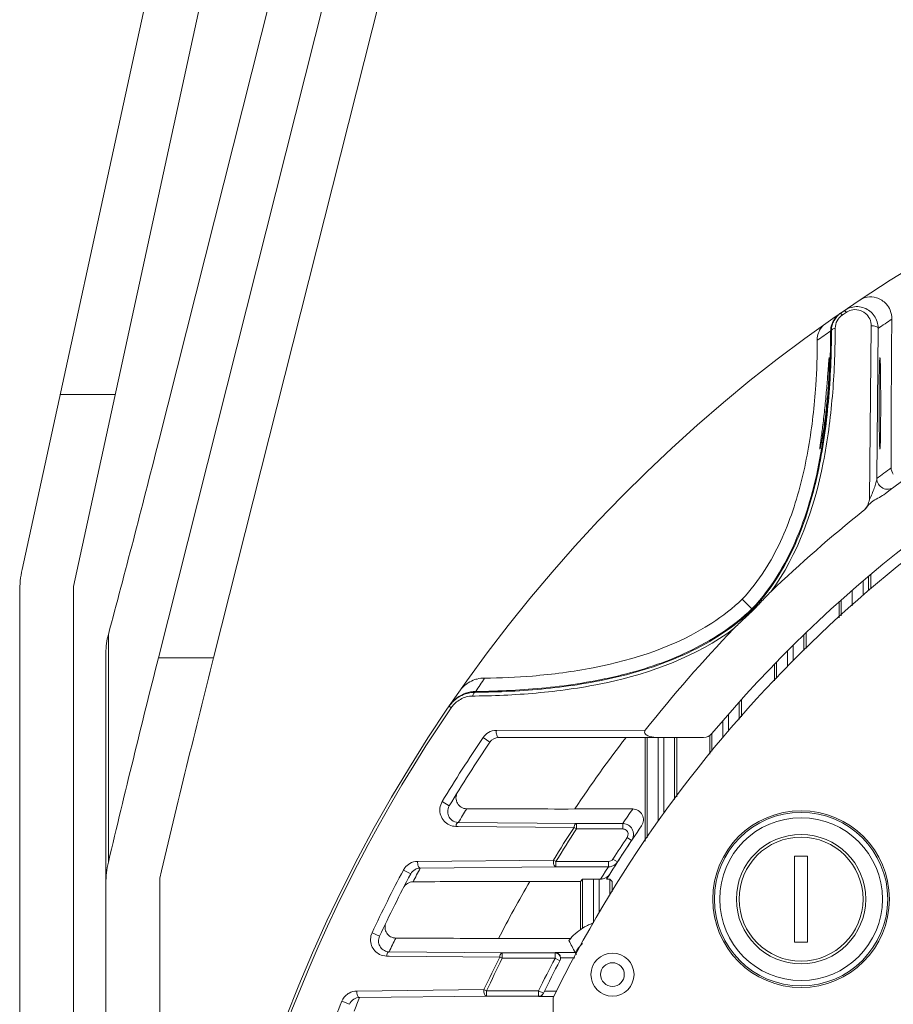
# Model space of a CAD drawing. Header units: millimetres. Extents: x 29170 to 33192, y 36 to 3108.
# Tile 81 of 256: x 29381 to 29462, y 2120 to 2212. Entities that reach past the tile are written whole.
import ezdxf

# ---------------------------------------------------------------- set-up
doc = ezdxf.new("R2010")
doc.units = ezdxf.units.MM
doc.layers.add('细实线', color=7, linetype='Continuous', lineweight=13)

msp = doc.modelspace()

# ---------------------------------------------------------------- linework, layer by layer
at = {"layer": '细实线'}
for p, q in [((29380.773, 2160.772), (29405.522, 2274.62)), ((29410.408, 2273.558), (29385.545, 2159.185)), ((29393.413, 2172.56), (29413.004, 2250.201)), ((29393.413, 2152.56), (29413.004, 2230.201)), ((29417.889, 2229.277), (29398.531, 2152.56)), ((29457.096, 2184.802), (29456.725, 2184.548)), ((29457.096, 2184.802), (29457.158, 2184.711)), ((29456.725, 2184.548), (29456.858, 2184.354)), ((29457.158, 2184.711), (29457.228, 2184.607)), ((29455.786, 2182.875), (29455.865, 2182.928)), ((29456.212, 2182.922), (29456.213, 2183.139)), ((29459.551, 2183.353), (29459.394, 2167.254)), ((29460.198, 2183.133), (29460.075, 2169.209)), ((29384.302, 2177.005), (29389.418, 2177.005)), ((29459.303, 2160.135), (29459.303, 2158.818)), ((29459.513, 2160.311), (29459.513, 2158.983)), ((29385.545, 2034.186), (29385.545, 2159.185)), ((29458.803, 2159.47), (29458.803, 2159.71)), ((29458.803, 2158.362), (29458.803, 2159.47)), ((29380.545, 2034.186), (29380.545, 2158.648)), ((29457.777, 2157.407), (29457.777, 2158.825)), ((29448.549, 2157.059), (29447.589, 2158.018)), ((29456.576, 2156.289), (29456.576, 2157.762)), ((29456.777, 2156.476), (29456.777, 2157.879)), ((29388.775, 2154.743), (29388.775, 2133.614)), ((29453.312, 2154.721), (29453.312, 2153.251)), ((29453.513, 2154.915), (29453.513, 2153.438)), ((29452.312, 2153.742), (29452.312, 2152.321)), ((29388.545, 2026.842), (29388.545, 2153.014)), ((29451.777, 2151.752), (29451.777, 2153.209)), ((29393.413, 2152.56), (29398.531, 2152.56)), ((29450.576, 2150.437), (29450.576, 2151.988)), ((29450.777, 2150.657), (29450.777, 2152.195)), ((29422.853, 2149.448), (29422.8, 2149.369)), ((29422.807, 2149.024), (29422.593, 2149.021)), ((29447.312, 2148.479), (29447.312, 2146.861)), ((29447.513, 2148.703), (29447.513, 2147.081)), ((29420.579, 2147.938), (29420.385, 2148.071)), ((29446.312, 2145.766), (29446.312, 2147.346)), ((29445.777, 2146.728), (29445.777, 2145.18)), ((29438.584, 2145.849), (29424.781, 2145.836)), ((29444.777, 2143.897), (29444.777, 2145.544)), ((29424.171, 2144.745), (29423.537, 2145.173)), ((29425, 2145.185), (29444.007, 2145.185)), ((29438.576, 2135.57), (29438.576, 2145.185)), ((29438.777, 2135.879), (29438.777, 2145.185)), ((29439.777, 2145.185), (29439.777, 2137.415)), ((29440.312, 2138.125), (29440.312, 2145.185)), ((29441.312, 2145.185), (29441.312, 2139.417)), ((29441.513, 2145.185), (29441.513, 2139.677)), ((29444.576, 2143.637), (29444.576, 2145.364)), ((29420.4, 2138.837), (29419.745, 2139.232)), ((29437.421, 2138.547), (29432.054, 2138.547)), ((29421.242, 2137.296), (29432.203, 2137.194)), ((29421.013, 2136.931), (29421.238, 2136.929)), ((29421.238, 2136.929), (29431.98, 2136.837)), ((29431.981, 2136.838), (29432.203, 2136.694)), ((29432.203, 2136.694), (29432.203, 2137.194)), ((29432.203, 2137.194), (29436.496, 2137.194)), ((29432.205, 2136.694), (29436.496, 2136.694)), ((29436.496, 2137.194), (29436.496, 2136.694)), ((29436.008, 2133.635), (29437.326, 2135.636)), ((29437.326, 2135.636), (29436.911, 2135.915)), ((29430.076, 2133.813), (29417.478, 2133.685)), ((29430.303, 2133.677), (29430.077, 2133.815)), ((29430.303, 2133.177), (29430.303, 2133.677)), ((29435.168, 2133.677), (29430.304, 2133.677)), ((29435.168, 2133.177), (29435.168, 2133.677)), ((29436.008, 2133.635), (29435.588, 2133.906)), ((29452.445, 2134.185), (29452.445, 2126.185)), ((29453.645, 2134.185), (29452.445, 2134.185)), ((29453.645, 2126.185), (29453.645, 2134.185)), ((29416.823, 2132.519), (29416.147, 2132.878)), ((29430.302, 2133.177), (29417.71, 2133.058)), ((29435.168, 2133.177), (29430.302, 2133.177)), ((29434.686, 2132.423), (29434.907, 2132.771)), ((29434.907, 2132.771), (29435.168, 2133.177)), ((29393.545, 2132.145), (29393.545, 2026.842)), ((29427.882, 2131.824), (29432.576, 2131.824)), ((29432.576, 2131.824), (29432.777, 2132.025)), ((29432.576, 2127.354), (29432.576, 2131.824)), ((29432.777, 2132.025), (29432.777, 2127.5)), ((29433.777, 2132.042), (29433.777, 2127.978)), ((29434.312, 2132.042), (29433.777, 2132.042)), ((29434.312, 2128.925), (29434.312, 2132.042)), ((29434.446, 2132.042), (29434.669, 2132.397)), ((29434.669, 2132.397), (29434.686, 2132.423)), ((29435.312, 2130.555), (29435.312, 2132.025)), ((29435.312, 2132.025), (29435.513, 2131.824)), ((29435.513, 2131.824), (29435.513, 2130.864)), ((29413.932, 2126.748), (29413.24, 2127.074)), ((29424.983, 2126.547), (29431.686, 2126.547)), ((29452.445, 2126.185), (29453.645, 2126.185)), ((29414.584, 2124.908), (29414.821, 2124.906)), ((29414.821, 2124.906), (29425.086, 2124.812)), ((29414.825, 2125.298), (29425.323, 2125.194)), ((29425.086, 2124.813), (29425.323, 2124.694)), ((29425.323, 2124.694), (29425.323, 2125.194)), ((29425.323, 2125.194), (29430.219, 2125.194)), ((29425.325, 2124.694), (29430.219, 2124.694)), ((29430.219, 2125.194), (29430.219, 2124.694)), ((29430.219, 2124.694), (29430.662, 2124.462)), ((29432.096, 2125.229), (29430.237, 2125.229)), ((29432.044, 2124.729), (29430.733, 2124.729)), ((29423.621, 2121.788), (29411.834, 2121.663)), ((29423.861, 2121.677), (29423.621, 2121.789)), ((29423.861, 2121.177), (29412.078, 2121.06)), ((29423.861, 2121.177), (29423.861, 2121.677)), ((29428.69, 2121.177), (29423.861, 2121.177)), ((29428.69, 2121.677), (29423.863, 2121.677)), ((29428.69, 2121.177), (29428.673, 2121.142)), ((29428.673, 2121.142), (29430.104, 2121.142)), ((29428.69, 2121.677), (29428.69, 2121.177)), ((29429.14, 2121.457), (29428.69, 2121.677)), ((29429.23, 2121.642), (29430.375, 2121.642)), ((29430.045, 2017.339), (29430.045, 2121.031)), ((29411.148, 2120.429), (29410.441, 2120.719))]:
    msp.add_line(p, q, dxfattribs=at)
for centre, radius in [((29453.045, 2130.185), 8.2), ((29453.045, 2130.185), 8.045), ((29453.045, 2130.185), 7.548), ((29453.045, 2130.185), 6), ((29453.045, 2130.185), 5.75), ((29435.545, 2123.185), 2), ((29435.545, 2123.185), 1.1)]:
    msp.add_circle(centre, radius, dxfattribs=at)
for centre, radius, start, end in [((29536.045, 2069.185), 140, 4.5118, 175.47238), ((29458.225, 2183.145), 2.005, 105.28065, 124.27522), ((29457.791, 2182.847), 2.006, 142.82313, 161.01333), ((29536.045, 2069.185), 140, 124.5493, 124.916), ((29457.845, 2182.914), 1.98, 151.49392, 165.36367), ((29457.788, 2182.846), 2.005, 136.2053, 142.75267), ((29457.798, 2182.837), 2.018, 131.48825, 136.2119), ((29457.782, 2182.855), 1.994, 124.56277, 131.49779), ((29457.705, 2183.123), 1.494, 124.52638, 126.8905), ((29536.045, 2069.185), 139.765, 124.32731, 124.51112), ((29458.18, 2183.147), 2.018, 359.59771, 35.03132), ((29538.045, 2069.185), 138.001, 123.70367, 124.33991), ((29457.801, 2182.847), 2.016, 161.11392, 179.21534), ((29457.844, 2182.917), 1.978, 165.42011, 179.66939), ((29457.687, 2183.133), 1.474, 151.49404, 179.75037), ((29538.715, 2059.863), 148.354, 123.98598, 124.56964), ((29370.414, 2183.154), 85.373, 358.17457, 359.81217), ((29376.684, 2182.98), 79.1, 357.86386, 358.15629), ((29381.604, 2182.772), 74.176, 355.67035, 357.88245), ((29536.045, 2069.185), 119, 115.48801, 140.08379), ((29388.18, 2182.29), 67.583, 354.81625, 355.6569), ((29536.045, 2069.185), 118, 116.61106, 153.93616), ((29536.052, 2069.17), 124.017, 123.13591, 127.31635), ((29535.744, 2069.016), 125.556, 126.30413, 127.06132), ((29461.076, 2169.209), 1, 180.01013, 306.83211), ((29536.045, 2069.185), 124, 128.526, 133.79615), ((29390.545, 2158.648), 10, 167.73523, 180), ((29536.045, 2069.185), 124, 136.02869, 141.81105), ((29423.598, 2147.964), 2.704, 126.57666, 144.97753), ((29546.649, 2067.635), 148.387, 145.96354, 146.54048), ((29422.837, 2146.408), 2.961, 105.047, 132.46249), ((29422.914, 2146.442), 3.008, 109.31704, 127.45273), ((29422.914, 2146.426), 3.023, 91.1697, 109.21735), ((29422.834, 2146.41), 2.959, 95.51649, 105.01726), ((29422.833, 2146.422), 2.946, 90.64645, 95.51818), ((29422.866, 2146.377), 3.004, 132.47387, 145.68038), ((29422.89, 2146.463), 2.975, 141.34178, 145.66802), ((29422.928, 2146.432), 3.025, 132.39329, 141.33624), ((29422.653, 2146.523), 2.511, 132.44067, 144.3716), ((29422.912, 2146.45), 3, 127.51771, 132.39606), ((29422.625, 2146.553), 2.469, 104.99687, 132.42994), ((29422.62, 2146.562), 2.459, 90.63163, 104.94889), ((29536.045, 2069.185), 139.765, 145.70416, 173.46892), ((29422.63, 2146.539), 2.483, 144.37166, 145.69558), ((29424.783, 2144.334), 1.502, 90.05663, 120.02274), ((29444.007, 2146.185), 1, 270, 320.08379), ((29536.045, 2069.185), 135.765, 145.96484, 148.93972), ((29536.045, 2069.185), 135, 145.96484, 148.93972), ((29425, 2144.185), 1, 90, 145.96484), ((29526.855, 2075.758), 113.709, 142.36911, 146.48258), ((29536.045, 2068.185), 134.001, 148.31385, 148.95229), ((29430.733, 3665.391), 1526.845, 269.672988, 270.049575), ((29536.046, 2070.184), 120.001, 145.27206, 146.05436), ((29437.42, 2137.547), 1, 325.26846, 89.98613), ((29421.256, 2138.276), 0.98, 258.44149, 269.17285), ((29536.045, 2069.185), 124.122, 146.97229, 148.62208), ((29536.045, 2069.185), 123.857, 146.97115, 148.6208), ((29536.045, 2069.185), 119, 145.27224, 148.11826), ((29436.496, 2136.194), 0.5, 326.05471, 51.7441), ((29436.492, 2136.192), 1.005, 19.64258, 36.1869), ((29436.49, 2136.193), 1.007, 2.14531, 19.54368), ((29536.045, 2069.185), 119.5, 146.05445, 147.2077), ((29436.501, 2136.19), 0.994, 326.06308, 330.56559), ((29436.49, 2136.197), 1.007, 330.56998, 344.00988), ((29436.492, 2136.195), 1.005, 344.10709, 2.04611), ((29397.086, 2131.643), 8.542, 166.6584, 179.98294), ((29417.494, 2132.156), 1.529, 90.61427, 119.61407), ((29435.167, 2134.178), 1.001, 320.06646, 327.20335), ((29536.045, 2069.185), 135.765, 152.02183, 154.76149), ((29417.473, 2132.173), 1.502, 149.67655, 152.02), ((29417.486, 2132.166), 1.516, 142.83287, 149.67641), ((29536.045, 2070.185), 134, 152.01744, 152.62907), ((29435.167, 2134.184), 1.007, 270.06158, 289.27695), ((29435.167, 2134.178), 1.002, 289.35103, 297.74764), ((29536.045, 2069.185), 135, 152.02183, 154.76149), ((29513.539, 2081.331), 99.432, 149.48144, 152.95141), ((29434.457, 2133.028), 0.984, 288.6063, 305.31216), ((29435.57, 2123.157), 5.163, 122.73823, 141.85319), ((29536.045, 2068.185), 134.001, 154.16897, 154.7727), ((29423.731, 3474.852), 1348.306, 269.647392, 270.053202), ((29435.545, 2123.185), 4.009, 134.08395, 149.35093), ((29414.84, 2126.28), 0.982, 263.56995, 269.14252), ((29536.045, 2069.185), 124.122, 153.37422, 154.92545), ((29536.045, 2069.185), 123.857, 153.3734, 154.92449), ((29536.045, 2069.185), 119.5, 152.32169, 153.94344), ((29430.219, 2124.694), 0.5, 332.32439, 45.90241), ((29445.845, 2133.064), 15.825, 209.67617, 210.4623), ((29536.045, 2069.185), 119, 152.32164, 153.94344), ((29411.852, 2120.134), 1.53, 119.17806, 125.87175), ((29411.851, 2120.137), 1.526, 90.64536, 119.18107), ((29536.045, 2070.185), 134.001, 157.68729, 158.27186), ((29428.664, 2121.657), 0.515, 271.02241, 333.91625), ((29428.691, 2121.677), 0.5, 269.98014, 333.94932), ((29536.045, 2069.185), 135.765, 157.69216, 160.31583)]:
    msp.add_arc(centre, radius, start, end, dxfattribs=at)
msp.add_ellipse((29460.359, 2176.185), major_axis=(0, 4.25), ratio=0.017455, dxfattribs=at)
for centre, major_axis, ratio, start_param, end_param in [((29393.413, 2272.56), (38.282, 199.959), 0.105439, -2.180534, -2.074212), ((29393.413, 2052.56), (38.282, 199.959), 0.105439, 1.067381, 1.173703), ((29398.531, 2052.56), (38.282, 199.959), 0.105439, 1.067381, 1.181726), ((29433.777, 2132.025), (1, 0), 0.017455, 1.570796, 3.124139), ((29434.312, 2132.025), (1, 0), 0.017455, 1.436724, 1.570796), ((29434.312, 2132.025), (1, 0), 0.017455, 0.017453, 0.816157)]:
    msp.add_ellipse(centre, major_axis=major_axis, ratio=ratio, start_param=start_param, end_param=end_param, dxfattribs=at)
for points, knots in [([(29458.508, 2185.753), (29458.71, 2185.888), (29459.216, 2186.088), (29460.13, 2186.032), (29460.905, 2185.533), (29461.373, 2184.787), (29461.472, 2184.269), (29461.468, 2183.99)], [0, 0, 0, 0, 0.174237, 0.377802, 0.635051, 0.79968, 1, 1, 1, 1]), ([(29457.68, 2184.816), (29457.914, 2184.88), (29458.406, 2184.889), (29459.041, 2184.568), (29459.458, 2184.022), (29459.553, 2183.575), (29459.551, 2183.353)], [0, 0, 0, 0, 0.267166, 0.515664, 0.755656, 1, 1, 1, 1]), ([(29457.697, 2185.079), (29458.089, 2185.186), (29458.945, 2185.148), (29459.61, 2184.622), (29459.833, 2184.305)], [0, 0, 0, 0, 0.512387, 1, 1, 1, 1]), ([(29461.468, 2183.99), (29461.454, 2182.947), (29461.412, 2178.35), (29461.407, 2173.753), (29461.406, 2170.2)], [0, 0, 0, 0, 0.226939, 1, 1, 1, 1]), ([(29448.549, 2157.059), (29450.205, 2158.799), (29452.744, 2162.906), (29454.751, 2169.6), (29455.689, 2176.299), (29455.859, 2180.735), (29455.865, 2182.928)], [0, 0, 0, 0, 0.262556, 0.515405, 0.760289, 1, 1, 1, 1]), ([(29454.711, 2182.848), (29454.745, 2182.922), (29454.894, 2183.192), (29455.113, 2183.422), (29455.297, 2183.552)], [0, 0, 0, 0, 0.267372, 1, 1, 1, 1]), ([(29455.865, 2182.928), (29455.867, 2182.953), (29455.932, 2183.089), (29456.097, 2183.123), (29456.213, 2183.139)], [0, 0, 0, 0, 0.174577, 1, 1, 1, 1]), ([(29460.198, 2183.133), (29460.195, 2183.225), (29459.921, 2183.372), (29459.697, 2183.373), (29459.551, 2183.353)], [0, 0, 0, 0, 0.383974, 1, 1, 1, 1]), ([(29449.665, 2160.683), (29450.768, 2162.395), (29452.452, 2166.147), (29453.844, 2171.992), (29454.434, 2177.313), (29454.56, 2180.633), (29454.537, 2182.023)], [0, 0, 0, 0, 0.275866, 0.550405, 0.8116, 1, 1, 1, 1]), ([(29450.225, 2158.689), (29452.795, 2162.152), (29454.951, 2168.459), (29456.036, 2176.778), (29456.199, 2180.89), (29456.212, 2182.922)], [0, 0, 0, 0, 0.512382, 0.758565, 1, 1, 1, 1]), ([(29454.537, 2182.023), (29454.536, 2182.1), (29454.548, 2182.382), (29454.624, 2182.661), (29454.711, 2182.848)], [0, 0, 0, 0, 0.270222, 1, 1, 1, 1]), ([(29455.291, 2176.185), (29455.318, 2176.461), (29455.369, 2177.002), (29455.437, 2177.788), (29455.495, 2178.513), (29455.543, 2179.149), (29455.577, 2179.612), (29455.601, 2179.92), (29455.615, 2180.099), (29455.629, 2180.236), (29455.637, 2180.345), (29455.651, 2180.394), (29455.651, 2180.435), (29455.659, 2180.435)], [0, 0, 0, 0, 0.194646, 0.381891, 0.554573, 0.70606, 0.830508, 0.881038, 0.923097, 0.956275, 0.980251, 0.994829, 1, 1, 1, 1]), ([(29455.659, 2180.435), (29455.666, 2180.435), (29455.664, 2180.393), (29455.673, 2180.346), (29455.672, 2180.236), (29455.674, 2180.099), (29455.672, 2179.92), (29455.666, 2179.613), (29455.65, 2179.149), (29455.62, 2178.513), (29455.576, 2177.787), (29455.516, 2177.001), (29455.467, 2176.461), (29455.44, 2176.185)], [0, 0, 0, 0, 0.005045, 0.019499, 0.043362, 0.076441, 0.118422, 0.168894, 0.293301, 0.444849, 0.617681, 0.805131, 1, 1, 1, 1]), ([(29454.788, 2171.935), (29454.781, 2171.935), (29454.788, 2171.979), (29454.785, 2172.025), (29454.8, 2172.136), (29454.816, 2172.273), (29454.84, 2172.453), (29454.882, 2172.76), (29454.945, 2173.223), (29455.028, 2173.859), (29455.118, 2174.583), (29455.207, 2175.368), (29455.263, 2175.909), (29455.291, 2176.185)], [0, 0, 0, 0, 0.004893, 0.019328, 0.043297, 0.076578, 0.118818, 0.169562, 0.294397, 0.446056, 0.618655, 0.805651, 1, 1, 1, 1]), ([(29455.44, 2176.185), (29455.413, 2175.909), (29455.355, 2175.367), (29455.257, 2174.581), (29455.154, 2173.857), (29455.053, 2173.222), (29454.972, 2172.76), (29454.912, 2172.453), (29454.876, 2172.273), (29454.844, 2172.135), (29454.822, 2172.026), (29454.801, 2171.977), (29454.795, 2171.935), (29454.788, 2171.935)], [0, 0, 0, 0, 0.193625, 0.379929, 0.551945, 0.703254, 0.828091, 0.878997, 0.921507, 0.955162, 0.979593, 0.99456, 1, 1, 1, 1]), ([(29455.486, 2176.184), (29455.454, 2175.829), (29455.312, 2174.401), (29455.119, 2172.978), (29454.939, 2171.915)], [0, 0, 0, 0, 0.24852, 1, 1, 1, 1]), ([(29454.939, 2171.915), (29454.496, 2169.29), (29453.192, 2163.985), (29450.403, 2159.128), (29448.49, 2157.118)], [0, 0, 0, 0, 0.489622, 1, 1, 1, 1]), ([(29460.075, 2169.209), (29460.071, 2169.069), (29459.987, 2168.768), (29459.776, 2168.112), (29459.564, 2167.599), (29459.394, 2167.254)], [0, 0, 0, 0, 0.201503, 0.444838, 1, 1, 1, 1]), ([(29460.871, 2167.8), (29460.696, 2167.667), (29460.315, 2167.443), (29459.822, 2167.198), (29459.466, 2166.934), (29459.175, 2166.604), (29458.981, 2166.331), (29458.809, 2166.194)], [0, 0, 0, 0, 0.25004, 0.500197, 0.625244, 0.750286, 1, 1, 1, 1]), ([(29458.809, 2166.194), (29458.972, 2166.324), (29459.232, 2166.662), (29459.345, 2167.059), (29459.394, 2167.254)], [0, 0, 0, 0, 0.509828, 1, 1, 1, 1]), ([(29450.225, 2158.689), (29449.944, 2158.42), (29449.417, 2157.844), (29448.882, 2157.278), (29448.61, 2156.998)], [0, 0, 0, 0, 0.5, 1, 1, 1, 1]), ([(29448.549, 2157.059), (29446.812, 2155.402), (29442.764, 2152.791), (29436.109, 2150.636), (29429.423, 2149.599), (29424.991, 2149.39), (29422.8, 2149.369)], [0, 0, 0, 0, 0.262459, 0.515607, 0.760534, 1, 1, 1, 1]), ([(29448.49, 2157.118), (29446.762, 2155.469), (29442.734, 2152.87), (29436.109, 2150.721), (29429.451, 2149.682), (29425.036, 2149.47), (29422.853, 2149.448)], [0, 0, 0, 0, 0.262227, 0.5154, 0.760419, 1, 1, 1, 1]), ([(29448.61, 2156.998), (29448.312, 2156.709), (29447.707, 2156.138), (29447.092, 2155.578), (29446.803, 2155.278)], [0, 0, 0, 0, 0.499999, 1, 1, 1, 1]), ([(29448.542, 2157.052), (29448.543, 2157.049), (29448.556, 2157.057), (29448.568, 2157.04), (29448.586, 2157.022), (29448.601, 2157.007), (29448.61, 2156.998)], [0, 0, 0, 0, 0.103947, 0.295468, 0.595577, 1, 1, 1, 1]), ([(29444.758, 2155.793), (29441.471, 2153.651), (29435.756, 2151.791), (29428.537, 2150.849), (29425.162, 2150.69), (29423.683, 2150.69)], [0, 0, 0, 0, 0.537829, 0.797348, 1, 1, 1, 1]), ([(29446.803, 2155.278), (29443.369, 2152.711), (29437.167, 2150.431), (29428.907, 2149.249), (29424.825, 2149.05), (29422.807, 2149.024)], [0, 0, 0, 0, 0.512601, 0.758778, 1, 1, 1, 1]), ([(29421.987, 2150.135), (29422.044, 2150.178), (29422.288, 2150.345), (29422.559, 2150.473), (29422.773, 2150.544)], [0, 0, 0, 0, 0.238707, 1, 1, 1, 1]), ([(29422.773, 2150.544), (29422.842, 2150.567), (29423.138, 2150.653), (29423.448, 2150.69), (29423.683, 2150.69)], [0, 0, 0, 0, 0.236929, 1, 1, 1, 1]), ([(29422.593, 2149.021), (29422.599, 2149.068), (29422.624, 2149.195), (29422.709, 2149.364), (29422.8, 2149.369)], [0, 0, 0, 0, 0.338926, 1, 1, 1, 1]), ([(29425, 2145.185), (29424.908, 2145.185), (29424.756, 2145.464), (29424.76, 2145.688), (29424.781, 2145.836)], [0, 0, 0, 0, 0.380975, 1, 1, 1, 1]), ([(29438.584, 2145.849), (29438.545, 2145.8), (29438.492, 2145.67), (29438.59, 2145.49), (29438.744, 2145.381), (29438.973, 2145.275), (29439.28, 2145.204), (29439.531, 2145.185), (29439.656, 2145.185)], [0, 0, 0, 0, 0.124212, 0.249035, 0.374255, 0.49945, 0.749645, 1, 1, 1, 1]), ([(29421.176, 2140.11), (29421.079, 2139.953), (29420.976, 2139.586), (29421.12, 2139.054), (29421.498, 2138.669), (29421.846, 2138.572), (29422.019, 2138.571)], [0, 0, 0, 0, 0.262843, 0.511723, 0.753516, 1, 1, 1, 1]), ([(29419.745, 2139.232), (29419.523, 2138.863), (29419.417, 2137.92), (29420.04, 2137.24), (29420.393, 2137.073)], [0, 0, 0, 0, 0.524833, 1, 1, 1, 1]), ([(29420.4, 2138.837), (29420.301, 2138.672), (29420.205, 2138.3), (29420.311, 2137.939), (29420.395, 2137.795)], [0, 0, 0, 0, 0.536093, 1, 1, 1, 1]), ([(29420.395, 2137.795), (29420.432, 2137.733), (29420.596, 2137.508), (29420.858, 2137.357), (29421.059, 2137.316)], [0, 0, 0, 0, 0.258184, 1, 1, 1, 1]), ([(29421.242, 2137.296), (29421.215, 2137.295), (29421.069, 2137.229), (29421.03, 2137.053), (29421.013, 2136.931)], [0, 0, 0, 0, 0.177622, 1, 1, 1, 1]), ([(29432.203, 2137.194), (29432.177, 2137.193), (29432.036, 2137.128), (29431.999, 2136.958), (29431.981, 2136.838)], [0, 0, 0, 0, 0.176257, 1, 1, 1, 1]), ([(29417.71, 2133.058), (29417.619, 2133.061), (29417.464, 2133.319), (29417.461, 2133.542), (29417.478, 2133.685)], [0, 0, 0, 0, 0.387598, 1, 1, 1, 1]), ([(29430.077, 2133.815), (29430.057, 2133.742), (29430.065, 2133.588), (29430.105, 2133.367), (29430.211, 2133.181), (29430.303, 2133.177)], [0, 0, 0, 0, 0.31662, 0.616513, 1, 1, 1, 1]), ([(29417.71, 2133.058), (29417.544, 2133.056), (29417.181, 2132.961), (29416.913, 2132.689), (29416.823, 2132.519)], [0, 0, 0, 0, 0.463811, 1, 1, 1, 1]), ([(29417.046, 2131.792), (29416.87, 2131.79), (29416.503, 2131.69), (29416.24, 2131.411), (29416.155, 2131.246)], [0, 0, 0, 0, 0.486304, 1, 1, 1, 1]), ([(29427.882, 2131.824), (29426.96, 2131.824), (29423.348, 2131.822), (29419.736, 2131.813), (29417.046, 2131.792)], [0, 0, 0, 0, 0.255303, 1, 1, 1, 1]), ([(29435.284, 2132.497), (29435.271, 2132.476), (29435.2, 2132.373), (29435.108, 2132.283), (29435.026, 2132.224)], [0, 0, 0, 0, 0.194741, 1, 1, 1, 1]), ([(29414.54, 2128.02), (29414.463, 2127.862), (29414.396, 2127.506), (29414.566, 2127.009), (29414.939, 2126.659), (29415.27, 2126.573), (29415.433, 2126.572)], [0, 0, 0, 0, 0.263282, 0.513035, 0.754956, 1, 1, 1, 1]), ([(29433.777, 2127.978), (29433.652, 2127.932), (29433.471, 2127.858), (29433.244, 2127.751), (29433.097, 2127.674), (29432.973, 2127.61), (29432.876, 2127.548), (29432.816, 2127.528), (29432.785, 2127.495), (29432.777, 2127.499)], [0, 0, 0, 0, 0.360873, 0.527923, 0.678769, 0.808312, 0.909705, 0.975541, 1, 1, 1, 1]), ([(29413.24, 2127.074), (29413.068, 2126.711), (29413.034, 2125.844), (29413.611, 2125.226), (29413.937, 2125.064)], [0, 0, 0, 0, 0.524464, 1, 1, 1, 1]), ([(29413.932, 2126.748), (29413.862, 2126.6), (29413.799, 2126.284), (29413.882, 2125.977), (29413.948, 2125.849)], [0, 0, 0, 0, 0.530248, 1, 1, 1, 1]), ([(29413.948, 2125.849), (29414.024, 2125.7), (29414.249, 2125.441), (29414.57, 2125.322), (29414.73, 2125.304)], [0, 0, 0, 0, 0.509072, 1, 1, 1, 1]), ([(29414.825, 2125.298), (29414.796, 2125.297), (29414.641, 2125.227), (29414.6, 2125.039), (29414.584, 2124.908)], [0, 0, 0, 0, 0.180045, 1, 1, 1, 1]), ([(29425.323, 2125.194), (29425.295, 2125.193), (29425.143, 2125.124), (29425.102, 2124.94), (29425.086, 2124.813)], [0, 0, 0, 0, 0.179332, 1, 1, 1, 1]), ([(29430.237, 2125.229), (29430.274, 2125.228), (29430.428, 2125.208), (29430.573, 2125.112), (29430.639, 2125.014)], [0, 0, 0, 0, 0.235731, 1, 1, 1, 1]), ([(29423.621, 2121.789), (29423.605, 2121.717), (29423.615, 2121.569), (29423.659, 2121.353), (29423.771, 2121.18), (29423.861, 2121.177)], [0, 0, 0, 0, 0.316117, 0.612375, 1, 1, 1, 1]), ([(29412.078, 2121.06), (29411.898, 2121.057), (29411.502, 2120.945), (29411.228, 2120.624), (29411.148, 2120.429)], [0, 0, 0, 0, 0.460779, 1, 1, 1, 1]), ([(29412.078, 2121.06), (29411.988, 2121.063), (29411.827, 2121.303), (29411.82, 2121.524), (29411.834, 2121.663)], [0, 0, 0, 0, 0.390936, 1, 1, 1, 1])]:
    msp.add_open_spline(points, degree=3, knots=knots, dxfattribs=at)
for points in [[(29457.228, 2184.607), (29457.365, 2184.701), (29457.52, 2184.772), (29457.68, 2184.816)], [(29456.105, 2183.859), (29456.252, 2184.131), (29456.471, 2184.373), (29456.725, 2184.548)], [(29456.392, 2183.836), (29456.493, 2184.023), (29456.639, 2184.191), (29456.808, 2184.318)], [(29461.406, 2170.2), (29461.406, 2169.99), (29461.478, 2169.772), (29461.603, 2169.603)], [(29447.589, 2158.018), (29448.364, 2158.835), (29449.056, 2159.736), (29449.666, 2160.683)], [(29444.758, 2155.793), (29445.764, 2156.448), (29446.719, 2157.191), (29447.589, 2158.018)], [(29388.775, 2154.743), (29388.624, 2154.182), (29388.545, 2153.596), (29388.545, 2153.014)], [(29424.031, 2145.634), (29423.836, 2145.522), (29423.663, 2145.36), (29423.537, 2145.173)], [(29420.393, 2137.073), (29420.585, 2136.982), (29420.801, 2136.933), (29421.013, 2136.931)], [(29436.496, 2137.194), (29436.635, 2137.194), (29436.777, 2137.164), (29436.904, 2137.107)], [(29436.496, 2136.694), (29436.606, 2136.694), (29436.72, 2136.654), (29436.806, 2136.587)], [(29436.904, 2137.107), (29437.06, 2137.038), (29437.202, 2136.923), (29437.303, 2136.785)], [(29435.588, 2133.906), (29435.502, 2133.772), (29435.327, 2133.677), (29435.168, 2133.677)], [(29416.738, 2133.485), (29416.561, 2133.384), (29416.401, 2133.244), (29416.277, 2133.082)], [(29435.935, 2133.535), (29435.852, 2133.436), (29435.748, 2133.352), (29435.634, 2133.292)], [(29434.771, 2132.095), (29434.667, 2132.06), (29434.555, 2132.042), (29434.446, 2132.042)], [(29431.509, 2126.346), (29431.693, 2125.968), (29431.888, 2125.594), (29432.096, 2125.229)], [(29413.937, 2125.064), (29414.135, 2124.965), (29414.362, 2124.91), (29414.584, 2124.908)], [(29430.567, 2125.053), (29430.477, 2125.14), (29430.344, 2125.194), (29430.219, 2125.194)], [(29430.639, 2125.014), (29430.696, 2124.931), (29430.731, 2124.829), (29430.733, 2124.729)], [(29430.733, 2124.729), (29430.734, 2124.646), (29430.714, 2124.561), (29430.676, 2124.488)], [(29410.956, 2121.373), (29410.731, 2121.211), (29410.546, 2120.976), (29410.441, 2120.719)]]:
    msp.add_open_spline(points, degree=3, dxfattribs=at)

doc.saveas('drawing.dxf')
